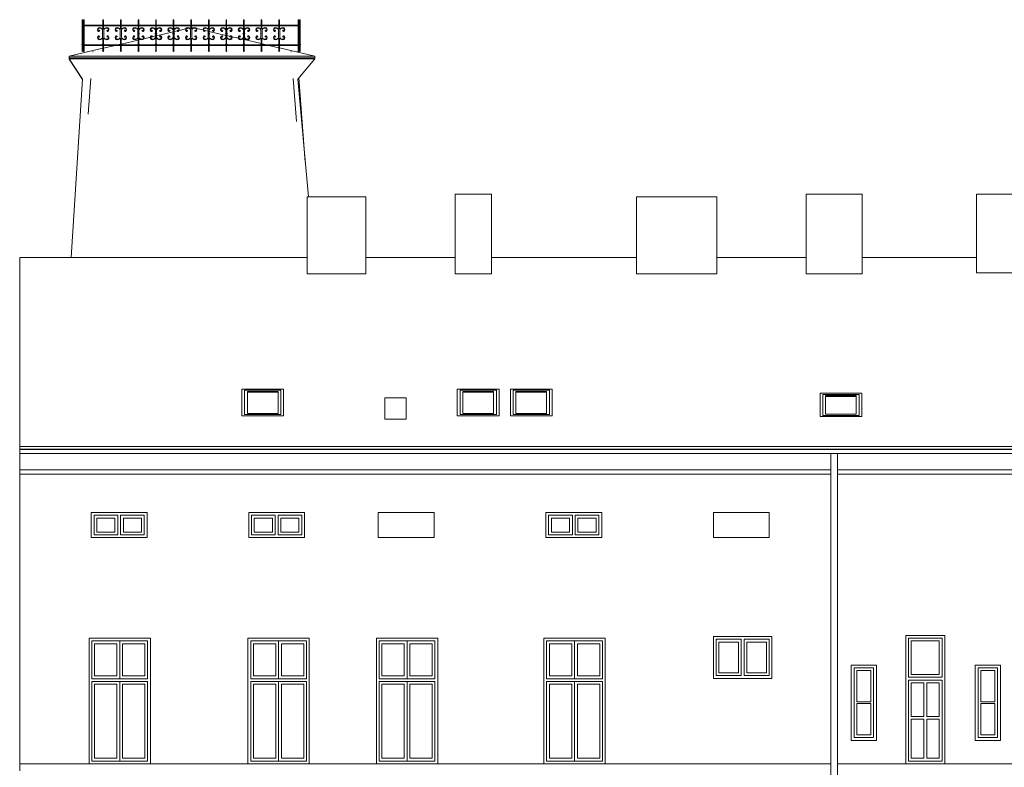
# Model space of a CAD drawing. Header units: metres. Extents: x -42 to 2, y -4.2 to 24.3.
# Tile 2 of 7: x -39.8 to -22.1, y 10.8 to 24.2. Entities that reach past the tile are written whole.
import ezdxf

# ---------------------------------------------------------------- set-up
doc = ezdxf.new("R2010")
doc.units = ezdxf.units.M
doc.layers.add('AV-STAVBA', color=7, linetype='Continuous', lineweight=18)

# ---------------------------------------------------------------- blocks, each defined once
blk = doc.blocks.new('WI_2-2_bez středního sloupku - 1100x2250-1235385-Pohled SZ')
at = {"layer": 'AV-STAVBA'}
for p, q in [((-38.475, 12.425), (-38.475, 13.1)), ((-38.475, 13.1), (-37.475, 13.1)), ((-37.975, 13.1), (-38.475, 13.1)), ((-38.475, 13.1), (-38.475, 12.425)), ((-38.425, 12.475), (-38.425, 13.05)), ((-38.425, 13.05), (-38.025, 13.05)), ((-38.025, 13.05), (-38.025, 12.475)), ((-37.975, 12.425), (-37.975, 13.1)), ((-37.475, 13.1), (-37.975, 13.1)), ((-37.975, 13.1), (-37.975, 12.425)), ((-37.925, 12.475), (-37.925, 13.05)), ((-37.925, 13.05), (-37.525, 13.05)), ((-37.525, 13.05), (-37.525, 12.475)), ((-37.475, 13.1), (-37.475, 12.425)), ((-37.475, 12.425), (-37.475, 13.1)), ((-37.475, 12.425), (-38.475, 12.425)), ((-38.475, 12.425), (-37.975, 12.425)), ((-38.475, 12.375), (-38.475, 10.95)), ((-38.475, 12.375), (-37.475, 12.375)), ((-37.975, 12.375), (-38.475, 12.375)), ((-38.475, 12.375), (-38.475, 10.95)), ((-38.025, 12.475), (-38.425, 12.475)), ((-37.975, 12.425), (-37.475, 12.425)), ((-37.975, 10.95), (-37.975, 12.375)), ((-37.475, 12.375), (-37.975, 12.375)), ((-37.975, 12.375), (-37.975, 10.95)), ((-37.525, 12.475), (-37.925, 12.475)), ((-37.475, 10.95), (-37.475, 12.375)), ((-37.475, 10.95), (-37.475, 12.375)), ((-38.425, 11), (-38.425, 12.325)), ((-38.425, 12.325), (-38.025, 12.325)), ((-38.025, 12.325), (-38.025, 11)), ((-37.925, 11), (-37.925, 12.325)), ((-37.925, 12.325), (-37.525, 12.325)), ((-37.525, 12.325), (-37.525, 11)), ((-38.475, 10.95), (-37.475, 10.95)), ((-38.475, 10.95), (-37.975, 10.95)), ((-38.025, 11), (-38.425, 11)), ((-37.975, 10.95), (-37.475, 10.95)), ((-37.525, 11), (-37.925, 11))]:
    blk.add_line(p, q, dxfattribs=at)
blk = doc.blocks.new('WI_2 - 1050x750-1238841-Pohled SZ')
at = {"layer": 'AV-STAVBA'}
for p, q in [((-27.295, 13.13), (-27.295, 12.48)), ((-27.295, 13.13), (-26.845, 13.13)), ((-26.845, 13.13), (-27.295, 13.13)), ((-27.295, 13.13), (-27.295, 12.48)), ((-27.245, 12.53), (-27.245, 13.08)), ((-27.245, 13.08), (-26.895, 13.08)), ((-26.895, 13.08), (-26.895, 12.53)), ((-26.845, 12.48), (-26.845, 13.13)), ((-26.845, 12.48), (-26.845, 13.13)), ((-26.795, 13.13), (-26.795, 12.48)), ((-26.795, 13.13), (-26.345, 13.13)), ((-26.345, 13.13), (-26.795, 13.13)), ((-26.795, 13.13), (-26.795, 12.48)), ((-26.745, 12.53), (-26.745, 13.08)), ((-26.745, 13.08), (-26.395, 13.08)), ((-26.395, 13.08), (-26.395, 12.53)), ((-26.345, 12.48), (-26.345, 13.13)), ((-26.345, 12.48), (-26.345, 13.13)), ((-26.895, 12.53), (-27.245, 12.53)), ((-26.395, 12.53), (-26.745, 12.53)), ((-27.295, 12.48), (-26.845, 12.48)), ((-27.295, 12.48), (-26.845, 12.48)), ((-26.795, 12.48), (-26.345, 12.48)), ((-26.795, 12.48), (-26.345, 12.48))]:
    blk.add_line(p, q, dxfattribs=at)
blk = doc.blocks.new('WI_1_s hor_ příčlí - 450-1239611-Pohled SZ')
at = {"layer": 'AV-STAVBA'}
for p, q in [((-24.825, 12.62), (-24.825, 11.37)), ((-24.825, 12.62), (-24.475, 12.62)), ((-24.475, 12.62), (-24.825, 12.62)), ((-24.825, 12.62), (-24.825, 11.37)), ((-24.775, 12.01), (-24.775, 12.57)), ((-24.775, 12.57), (-24.525, 12.57)), ((-24.525, 12.57), (-24.525, 12.01)), ((-24.475, 11.37), (-24.475, 12.62)), ((-24.475, 11.37), (-24.475, 12.62)), ((-24.525, 12.01), (-24.775, 12.01)), ((-24.775, 11.98), (-24.525, 11.98)), ((-24.775, 11.42), (-24.775, 11.98)), ((-24.525, 11.98), (-24.525, 11.42)), ((-24.825, 11.37), (-24.475, 11.37)), ((-24.825, 11.37), (-24.475, 11.37)), ((-24.525, 11.42), (-24.775, 11.42))]:
    blk.add_line(p, q, dxfattribs=at)
blk = doc.blocks.new('WI_1-1_s příčlemi - 700x2200-1241498-Pohled SZ')
at = {"layer": 'AV-STAVBA'}
for p, q in [((-23.85, 13.15), (-23.25, 13.15)), ((-23.85, 12.45), (-23.85, 13.15)), ((-23.85, 13.15), (-23.85, 12.45)), ((-23.25, 13.15), (-23.85, 13.15)), ((-23.8, 13.1), (-23.3, 13.1)), ((-23.8, 12.5), (-23.8, 13.1)), ((-23.3, 13.1), (-23.3, 12.5)), ((-23.25, 13.15), (-23.25, 12.45)), ((-23.25, 12.45), (-23.25, 13.15)), ((-23.25, 12.45), (-23.85, 12.45)), ((-23.85, 12.45), (-23.25, 12.45)), ((-23.85, 12.4), (-23.85, 10.95)), ((-23.85, 12.4), (-23.25, 12.4)), ((-23.85, 12.4), (-23.85, 10.95)), ((-23.25, 12.4), (-23.85, 12.4)), ((-23.3, 12.5), (-23.8, 12.5)), ((-23.8, 11.75), (-23.8, 12.35)), ((-23.8, 12.35), (-23.575, 12.35)), ((-23.575, 12.35), (-23.575, 11.75)), ((-23.525, 12.35), (-23.3, 12.35)), ((-23.525, 11.75), (-23.525, 12.35)), ((-23.3, 12.35), (-23.3, 11.75)), ((-23.25, 10.95), (-23.25, 12.4)), ((-23.25, 10.95), (-23.25, 12.4)), ((-23.575, 11.75), (-23.8, 11.75)), ((-23.8, 11), (-23.8, 11.7)), ((-23.8, 11.7), (-23.575, 11.7)), ((-23.575, 11.7), (-23.575, 11)), ((-23.3, 11.75), (-23.525, 11.75)), ((-23.525, 11), (-23.525, 11.7)), ((-23.525, 11.7), (-23.3, 11.7)), ((-23.3, 11.7), (-23.3, 11)), ((-23.85, 10.95), (-23.25, 10.95)), ((-23.85, 10.95), (-23.25, 10.95)), ((-23.575, 11), (-23.8, 11)), ((-23.3, 11), (-23.525, 11))]:
    blk.add_line(p, q, dxfattribs=at)
blk = doc.blocks.new('WI_2 - 1000x450-1316571-Pohled SZ')
at = {"layer": 'AV-STAVBA'}
for p, q in [((-38.435, 15.35), (-38.435, 15)), ((-38.435, 15.35), (-38.01, 15.35)), ((-38.01, 15.35), (-38.435, 15.35)), ((-38.435, 15.35), (-38.435, 15)), ((-38.01, 15), (-38.01, 15.35)), ((-38.01, 15), (-38.01, 15.35)), ((-37.96, 15.35), (-37.96, 15)), ((-37.96, 15.35), (-37.535, 15.35)), ((-37.535, 15.35), (-37.96, 15.35)), ((-37.96, 15.35), (-37.96, 15)), ((-37.535, 15), (-37.535, 15.35)), ((-37.535, 15), (-37.535, 15.35)), ((-38.385, 15.05), (-38.385, 15.3)), ((-38.385, 15.3), (-38.06, 15.3)), ((-38.06, 15.3), (-38.06, 15.05)), ((-37.91, 15.05), (-37.91, 15.3)), ((-37.91, 15.3), (-37.585, 15.3)), ((-37.585, 15.3), (-37.585, 15.05)), ((-38.435, 15), (-38.01, 15)), ((-38.435, 15), (-38.01, 15)), ((-38.06, 15.05), (-38.385, 15.05)), ((-37.96, 15), (-37.535, 15)), ((-37.96, 15), (-37.535, 15)), ((-37.585, 15.05), (-37.91, 15.05))]:
    blk.add_line(p, q, dxfattribs=at)
blk = doc.blocks.new('WI_1_střešní - 750x1000-1468822-Pohled SZ')
at = {"layer": 'AV-STAVBA'}
for p, q in [((-18.53, 17.533), (-19.28, 17.533)), ((-19.28, 17.533), (-19.28, 17.117)), ((-19.23, 17.137), (-19.23, 17.512)), ((-19.23, 17.512), (-18.58, 17.512)), ((-18.58, 17.512), (-19.23, 17.512)), ((-19.23, 17.512), (-19.23, 17.137)), ((-19.18, 17.158), (-19.18, 17.491)), ((-19.18, 17.491), (-18.63, 17.491)), ((-18.63, 17.478), (-19.18, 17.478)), ((-18.63, 17.491), (-18.63, 17.158)), ((-18.58, 17.512), (-18.58, 17.137)), ((-18.58, 17.137), (-18.58, 17.512)), ((-18.53, 17.117), (-18.53, 17.533)), ((-19.28, 17.117), (-18.53, 17.117)), ((-18.58, 17.137), (-19.23, 17.137)), ((-19.23, 17.137), (-18.58, 17.137)), ((-18.63, 17.158), (-19.18, 17.158))]:
    blk.add_line(p, q, dxfattribs=at)
blk = doc.blocks.new('WI_1_střešní - 750x1150-1468877-Pohled SZ')
at = {"layer": 'AV-STAVBA'}
for p, q in [((-8.385, 17.627), (-9.135, 17.627)), ((-9.135, 17.627), (-9.135, 17.148)), ((-9.085, 17.169), (-9.085, 17.606)), ((-9.085, 17.606), (-8.435, 17.606)), ((-8.435, 17.606), (-9.085, 17.606)), ((-9.085, 17.606), (-9.085, 17.169)), ((-9.035, 17.189), (-9.035, 17.585)), ((-9.035, 17.585), (-8.485, 17.585)), ((-8.485, 17.571), (-9.035, 17.571)), ((-8.485, 17.585), (-8.485, 17.189)), ((-8.435, 17.606), (-8.435, 17.169)), ((-8.435, 17.169), (-8.435, 17.606)), ((-8.385, 17.148), (-8.385, 17.627)), ((-9.135, 17.148), (-8.385, 17.148)), ((-8.435, 17.169), (-9.085, 17.169)), ((-9.085, 17.169), (-8.435, 17.169)), ((-8.485, 17.189), (-9.035, 17.189))]:
    blk.add_line(p, q, dxfattribs=at)
blk = doc.blocks.new('GM_Dešťový svod_03 - GM_Dešťový svod_03-1503405-Pohled SZ')
at = {"layer": 'AV-STAVBA'}
for p, q in [((-25.244, 16.453), (-25.244, 16.232)), ((-25.124, 16.232), (-25.124, 16.453)), ((-25.244, 16.139), (-25.244, 16.063)), ((-25.124, 16.063), (-25.124, 16.139)), ((-25.244, 15.969), (-25.244, -0.86)), ((-25.124, -0.86), (-25.124, 15.969)), ((-25.244, -0.86), (-25.184, -0.86)), ((-25.184, -0.86), (-25.126, -0.86)), ((-25.126, -0.86), (-25.124, -0.86))]:
    blk.add_line(p, q, dxfattribs=at)
at = {"layer": 'AV-STAVBA', "flags": 128}
for points in [[(-25.244, 16.232), (-25.244, 16.228), (-25.244, 16.224), (-25.244, 16.221), (-25.244, 16.217), (-25.244, 16.213), (-25.244, 16.209), (-25.244, 16.205), (-25.244, 16.201), (-25.244, 16.197), (-25.244, 16.194), (-25.244, 16.19), (-25.244, 16.186), (-25.244, 16.183), (-25.244, 16.179), (-25.244, 16.176), (-25.244, 16.173), (-25.244, 16.17), (-25.244, 16.167), (-25.244, 16.164), (-25.244, 16.161), (-25.244, 16.158), (-25.244, 16.155), (-25.244, 16.153), (-25.244, 16.151), (-25.244, 16.148), (-25.244, 16.146), (-25.244, 16.144), (-25.244, 16.142), (-25.244, 16.141), (-25.244, 16.139), (-25.244, 16.139)], [(-25.124, 16.139), (-25.124, 16.14), (-25.124, 16.142), (-25.124, 16.143), (-25.124, 16.145), (-25.124, 16.147), (-25.124, 16.149), (-25.124, 16.152), (-25.124, 16.154), (-25.124, 16.157), (-25.124, 16.159), (-25.124, 16.162), (-25.124, 16.165), (-25.124, 16.168), (-25.124, 16.171), (-25.124, 16.174), (-25.124, 16.178), (-25.124, 16.181), (-25.124, 16.184), (-25.124, 16.188), (-25.124, 16.192), (-25.124, 16.195), (-25.124, 16.199), (-25.124, 16.203), (-25.124, 16.207), (-25.124, 16.21), (-25.124, 16.214), (-25.124, 16.218), (-25.124, 16.222), (-25.124, 16.226), (-25.124, 16.23), (-25.124, 16.232)], [(-25.244, 15.969), (-25.244, 15.973), (-25.244, 15.977), (-25.244, 15.981), (-25.244, 15.985), (-25.244, 15.989), (-25.244, 15.992), (-25.244, 15.996), (-25.244, 16), (-25.244, 16.004), (-25.244, 16.008), (-25.244, 16.011), (-25.244, 16.015), (-25.244, 16.018), (-25.244, 16.022), (-25.244, 16.025), (-25.244, 16.028), (-25.244, 16.032), (-25.244, 16.035), (-25.244, 16.038), (-25.244, 16.04), (-25.244, 16.043), (-25.244, 16.046), (-25.244, 16.048), (-25.244, 16.051), (-25.244, 16.053), (-25.244, 16.055), (-25.244, 16.057), (-25.244, 16.059), (-25.244, 16.06), (-25.244, 16.062), (-25.244, 16.063)], [(-25.124, 16.063), (-25.124, 16.061), (-25.124, 16.06), (-25.124, 16.058), (-25.124, 16.056), (-25.124, 16.054), (-25.124, 16.052), (-25.124, 16.05), (-25.124, 16.047), (-25.124, 16.045), (-25.124, 16.042), (-25.124, 16.039), (-25.124, 16.036), (-25.124, 16.033), (-25.124, 16.03), (-25.124, 16.027), (-25.124, 16.024), (-25.124, 16.02), (-25.124, 16.017), (-25.124, 16.013), (-25.124, 16.01), (-25.124, 16.006), (-25.124, 16.002), (-25.124, 15.998), (-25.124, 15.995), (-25.124, 15.991), (-25.124, 15.987), (-25.124, 15.983), (-25.124, 15.979), (-25.124, 15.975), (-25.124, 15.971), (-25.124, 15.969)]]:
    blk.add_lwpolyline(points, dxfattribs=at)
blk = doc.blocks.new('GM_Detový svod_04 - GM_Detový svod_04-1507001-Pohled SZ')
at = {"layer": 'AV-STAVBA'}
for p, q in [((-39.767, 17.224), (-39.767, 17.174)), ((-39.765, 17.224), (-39.767, 17.224)), ((-39.767, 17.101), (-39.767, 16.55))]:
    blk.add_line(p, q, dxfattribs=at)
at = {"layer": 'AV-STAVBA', "flags": 128}
for points in [[(-39.767, 17.101), (-39.767, 17.103), (-39.767, 17.105), (-39.767, 17.107), (-39.767, 17.109), (-39.767, 17.111), (-39.767, 17.114), (-39.767, 17.116), (-39.767, 17.119), (-39.767, 17.121), (-39.767, 17.124), (-39.767, 17.127), (-39.767, 17.13), (-39.767, 17.132), (-39.767, 17.135), (-39.767, 17.138), (-39.767, 17.142), (-39.767, 17.145), (-39.767, 17.148), (-39.767, 17.151), (-39.767, 17.154), (-39.767, 17.158), (-39.767, 17.161), (-39.767, 17.165), (-39.767, 17.168), (-39.767, 17.171), (-39.767, 17.174)], [(-39.767, 16.55), (-39.767, 16.548), (-39.767, 16.547), (-39.767, 16.545), (-39.767, 16.542), (-39.767, 16.54), (-39.767, 16.538), (-39.767, 16.535), (-39.767, 16.533), (-39.767, 16.53), (-39.767, 16.528), (-39.767, 16.525), (-39.767, 16.522), (-39.767, 16.519), (-39.767, 16.516), (-39.767, 16.513), (-39.767, 16.51), (-39.767, 16.507), (-39.767, 16.504), (-39.767, 16.5), (-39.767, 16.497), (-39.767, 16.494), (-39.767, 16.49), (-39.767, 16.487), (-39.767, 16.484), (-39.767, 16.48), (-39.767, 16.477)], [(-39.767, 16.477), (-39.767, 16.471), (-39.766, 16.465), (-39.766, 16.46), (-39.765, 16.454)]]:
    blk.add_lwpolyline(points, dxfattribs=at)
blk = doc.blocks.new('Railing - BA_Kovaný sloupek_střecha-1527300-Pohled SZ')
at = {"layer": 'AV-STAVBA'}
for p, q in [((-0.992, 24.2), (-0.992, 24.3)), ((-0.982, 24.3), (-0.992, 24.3)), ((-0.992, 24.16), (-0.992, 24.19)), ((-0.982, 24.16), (-0.992, 24.16)), ((-0.992, 24.16), (-0.992, 24.098)), ((-0.982, 24.3), (-0.982, 24.2)), ((-0.982, 24.19), (-0.982, 24.16)), ((-0.982, 24.098), (-0.982, 24.16)), ((-0.992, 24.098), (-0.992, 24.09)), ((-0.992, 24.055), (-0.992, 24.091)), ((-0.992, 24.09), (-0.982, 24.09)), ((-0.992, 24.05), (-0.992, 24.055)), ((-0.982, 24.055), (-0.992, 24.055)), ((-0.992, 24.045), (-0.992, 24.05)), ((-0.982, 24.05), (-0.992, 24.05)), ((-0.992, 24.009), (-0.992, 24.045)), ((-0.982, 24.045), (-0.992, 24.045)), ((-0.982, 24.01), (-0.992, 24.01)), ((-0.992, 24.01), (-0.992, 24.002)), ((-0.992, 24.002), (-0.992, 23.94)), ((-0.982, 24.09), (-0.982, 24.098)), ((-0.982, 24.091), (-0.982, 24.055)), ((-0.982, 24.055), (-0.982, 24.05)), ((-0.982, 24.05), (-0.982, 24.045)), ((-0.982, 24.045), (-0.982, 24.009)), ((-0.982, 24.002), (-0.982, 24.01)), ((-0.982, 23.94), (-0.982, 24.002)), ((-0.992, 23.94), (-0.982, 23.94)), ((-0.992, 23.86), (-0.992, 23.94)), ((-0.992, 23.855), (-0.992, 23.86)), ((-0.982, 23.86), (-0.992, 23.86)), ((-0.992, 23.85), (-0.992, 23.855)), ((-0.982, 23.855), (-0.992, 23.855)), ((-0.992, 23.75), (-0.992, 23.84)), ((-0.982, 23.94), (-0.982, 23.86)), ((-0.982, 23.86), (-0.982, 23.855)), ((-0.982, 23.855), (-0.982, 23.85)), ((-0.982, 23.84), (-0.982, 23.75)), ((-0.992, 23.747), (-0.992, 23.75)), ((-0.982, 23.75), (-0.992, 23.75)), ((-0.992, 23.741), (-0.992, 23.747)), ((-0.982, 23.747), (-0.992, 23.747)), ((-0.992, 23.739), (-0.992, 23.741)), ((-0.982, 23.741), (-0.992, 23.741)), ((-0.992, 23.729), (-0.992, 23.739)), ((-0.982, 23.739), (-0.992, 23.739)), ((-0.982, 23.729), (-0.992, 23.729)), ((-0.982, 23.75), (-0.982, 23.747)), ((-0.982, 23.747), (-0.982, 23.741)), ((-0.982, 23.741), (-0.982, 23.739)), ((-0.982, 23.739), (-0.982, 23.729))]:
    blk.add_line(p, q, dxfattribs=at)
blk = doc.blocks.new('Railing - BA_Kovaný sloupek_střecha-V4-Pohled SZ')
at = {"layer": 'AV-STAVBA'}
for p, q in [((-1.328, 24.3), (-1.338, 24.3)), ((-1.338, 24.3), (-1.338, 24.2)), ((-1.338, 24.19), (-1.338, 24.128)), ((-1.328, 24.2), (-1.328, 24.3)), ((-1.328, 24.128), (-1.328, 24.19)), ((-1.396, 24.108), (-1.408, 24.112)), ((-1.408, 23.988), (-1.396, 23.992)), ((-1.346, 24.055), (-1.351, 24.05)), ((-1.351, 24.05), (-1.346, 24.045)), ((-1.343, 24.055), (-1.346, 24.055)), ((-1.346, 24.045), (-1.343, 24.045)), ((-1.343, 24.117), (-1.343, 24.055)), ((-1.343, 24.045), (-1.343, 23.983)), ((-1.323, 24.055), (-1.323, 24.117)), ((-1.319, 24.055), (-1.323, 24.055)), ((-1.323, 23.983), (-1.323, 24.045)), ((-1.323, 24.045), (-1.319, 24.045)), ((-1.315, 24.05), (-1.319, 24.055)), ((-1.319, 24.045), (-1.315, 24.05)), ((-1.258, 24.112), (-1.269, 24.108)), ((-1.269, 23.992), (-1.258, 23.988)), ((-1.341, 23.86), (-1.346, 23.855)), ((-1.346, 23.855), (-1.341, 23.85)), ((-1.338, 23.86), (-1.341, 23.86)), ((-1.338, 23.972), (-1.338, 23.86)), ((-1.338, 23.84), (-1.338, 23.75)), ((-1.328, 23.86), (-1.328, 23.972)), ((-1.324, 23.86), (-1.328, 23.86)), ((-1.328, 23.75), (-1.328, 23.84)), ((-1.32, 23.855), (-1.324, 23.86)), ((-1.324, 23.85), (-1.32, 23.855)), ((-1.338, 23.75), (-1.343, 23.747)), ((-1.343, 23.747), (-1.338, 23.741)), ((-1.338, 23.741), (-1.342, 23.739)), ((-1.342, 23.739), (-1.333, 23.729)), ((-1.333, 23.729), (-1.323, 23.739)), ((-1.322, 23.747), (-1.328, 23.75)), ((-1.328, 23.741), (-1.322, 23.747)), ((-1.323, 23.739), (-1.328, 23.741))]:
    blk.add_line(p, q, dxfattribs=at)
for centre, radius, start, end in [((-1.395, 24.12), 0.0401, 86.5286, 213.3212), ((-1.397, 24.089), 0.071, 33.3985, 86.5286), ((-1.268, 24.089), 0.071, 93.4714, 146.6015), ((-1.27, 24.12), 0.0401, 326.6788, 93.4714), ((-1.395, 23.98), 0.0401, 146.6788, 273.4714), ((-1.414, 24.108), 0.0175, 213.3212, 0), ((-1.414, 23.992), 0.0175, 0, 146.6788), ((-1.395, 24.12), 0.0301, 86.5286, 213.3212), ((-1.395, 23.98), 0.0301, 146.6788, 273.4714), ((-1.414, 24.108), 0.0075, 213.3212, 31.6188), ((-1.414, 23.992), 0.0075, 328.3812, 146.6788), ((-1.397, 24.089), 0.061, 27.1606, 86.5286), ((-1.397, 24.011), 0.061, 273.4714, 332.8394), ((-1.268, 24.089), 0.061, 93.4714, 152.8394), ((-1.268, 24.011), 0.061, 207.1606, 266.5286), ((-1.27, 23.98), 0.0401, 266.5286, 33.3212), ((-1.27, 24.12), 0.0301, 326.6788, 93.4714), ((-1.27, 23.98), 0.0301, 266.5286, 33.3212), ((-1.251, 24.108), 0.0175, 180, 326.6788), ((-1.251, 23.992), 0.0175, 33.3212, 180), ((-1.251, 24.108), 0.0075, 148.3812, 326.6788), ((-1.251, 23.992), 0.0075, 33.3212, 211.6188), ((-1.397, 24.011), 0.071, 273.4714, 326.6015), ((-1.268, 24.011), 0.071, 213.3985, 266.5286)]:
    blk.add_arc(centre, radius, start, end, dxfattribs=at)
blk = doc.blocks.new('Railing - BA_Kovaný sloupek_střecha_roh-1531454-Pohled SZ')
at = {"layer": 'AV-STAVBA'}
for p, q in [((-4.849, 24.3), (-4.859, 24.3)), ((-4.859, 24.3), (-4.859, 24.081)), ((-4.849, 24.081), (-4.849, 24.3)), ((-4.859, 24.081), (-4.859, 23.86)), ((-4.849, 23.86), (-4.849, 24.081)), ((-4.862, 23.86), (-4.867, 23.855)), ((-4.867, 23.855), (-4.862, 23.85)), ((-4.859, 23.86), (-4.862, 23.86)), ((-4.862, 23.85), (-4.859, 23.85)), ((-4.859, 23.85), (-4.859, 23.75)), ((-4.845, 23.86), (-4.849, 23.86)), ((-4.849, 23.85), (-4.845, 23.85)), ((-4.849, 23.75), (-4.849, 23.85)), ((-4.841, 23.855), (-4.845, 23.86)), ((-4.845, 23.85), (-4.841, 23.855)), ((-4.859, 23.75), (-4.864, 23.747)), ((-4.864, 23.747), (-4.859, 23.741)), ((-4.859, 23.741), (-4.863, 23.739)), ((-4.863, 23.739), (-4.854, 23.729)), ((-4.854, 23.729), (-4.844, 23.739)), ((-4.843, 23.747), (-4.849, 23.75)), ((-4.849, 23.741), (-4.843, 23.747)), ((-4.844, 23.739), (-4.849, 23.741))]:
    blk.add_line(p, q, dxfattribs=at)
blk = doc.blocks.new('Railing - BA_Kovaný sloupek_střecha_roh-V5-Pohled SZ')
at = {"layer": 'AV-STAVBA'}
for p, q in [((-0.957, 24.3), (-0.967, 24.3)), ((-0.967, 24.3), (-0.967, 24.081)), ((-0.957, 24.081), (-0.957, 24.3)), ((-0.967, 24.081), (-0.967, 23.86)), ((-0.957, 23.86), (-0.957, 24.081)), ((-0.97, 23.86), (-0.975, 23.855)), ((-0.975, 23.855), (-0.97, 23.85)), ((-0.967, 23.86), (-0.97, 23.86)), ((-0.97, 23.85), (-0.967, 23.85)), ((-0.967, 23.85), (-0.967, 23.75)), ((-0.953, 23.86), (-0.957, 23.86)), ((-0.957, 23.75), (-0.957, 23.85)), ((-0.957, 23.85), (-0.953, 23.85)), ((-0.949, 23.855), (-0.953, 23.86)), ((-0.953, 23.85), (-0.949, 23.855)), ((-0.967, 23.75), (-0.972, 23.747)), ((-0.972, 23.747), (-0.967, 23.741)), ((-0.967, 23.741), (-0.971, 23.739)), ((-0.971, 23.739), (-0.962, 23.729)), ((-0.962, 23.729), (-0.952, 23.739)), ((-0.951, 23.747), (-0.957, 23.75)), ((-0.957, 23.741), (-0.951, 23.747)), ((-0.952, 23.739), (-0.957, 23.741))]:
    blk.add_line(p, q, dxfattribs=at)
blk = doc.blocks.new('Railing - BA_Kovaný sloupek_střecha_roh-V6-Pohled SZ')
at = {"layer": 'AV-STAVBA'}
for p, q in [((-4.834, 24.081), (-4.834, 24.3)), ((-4.824, 24.3), (-4.834, 24.3)), ((-4.824, 24.3), (-4.824, 24.081)), ((-4.834, 23.86), (-4.834, 24.081)), ((-4.824, 24.081), (-4.824, 23.86)), ((-4.834, 23.855), (-4.834, 23.86)), ((-4.834, 23.86), (-4.824, 23.86)), ((-4.834, 23.85), (-4.834, 23.855)), ((-4.834, 23.855), (-4.824, 23.855)), ((-4.834, 23.75), (-4.834, 23.85)), ((-4.834, 23.85), (-4.824, 23.85)), ((-4.824, 23.86), (-4.824, 23.855)), ((-4.824, 23.855), (-4.824, 23.85)), ((-4.824, 23.85), (-4.824, 23.75)), ((-4.834, 23.747), (-4.834, 23.75)), ((-4.834, 23.75), (-4.824, 23.75)), ((-4.834, 23.741), (-4.834, 23.747)), ((-4.834, 23.747), (-4.824, 23.747)), ((-4.834, 23.739), (-4.834, 23.741)), ((-4.834, 23.741), (-4.824, 23.741)), ((-4.834, 23.729), (-4.834, 23.739)), ((-4.834, 23.739), (-4.824, 23.739)), ((-4.834, 23.729), (-4.824, 23.729)), ((-4.824, 23.75), (-4.824, 23.747)), ((-4.824, 23.747), (-4.824, 23.741)), ((-4.824, 23.741), (-4.824, 23.739)), ((-4.824, 23.739), (-4.824, 23.729))]:
    blk.add_line(p, q, dxfattribs=at)
blk = doc.blocks.new('Railing - Railing-1527304-Pohled SZ')
at = {"layer": 'AV-STAVBA'}
for p, q in [((-38.632, 24.11), (-38.632, 24.12)), ((-38.632, 24.12), (-38.622, 24.12)), ((-38.622, 24.11), (-38.632, 24.11)), ((-38.612, 24.12), (-34.76, 24.12)), ((-34.76, 24.11), (-38.612, 24.11)), ((-34.76, 24.11), (-34.76, 24.12)), ((-38.632, 23.76), (-38.632, 23.77)), ((-38.632, 23.77), (-38.622, 23.77)), ((-38.622, 23.76), (-38.632, 23.76)), ((-38.612, 23.77), (-34.76, 23.77)), ((-34.76, 23.76), (-38.612, 23.76)), ((-34.76, 23.76), (-34.76, 23.77))]:
    blk.add_line(p, q, dxfattribs=at)
for name, p in [('Railing - BA_Kovaný sloupek_střecha_roh-1531454-Pohled SZ', (-33.788, -0.08)), ('Railing - BA_Kovaný sloupek_střecha_roh-V6-Pohled SZ', (-33.788, -0.08)), ('Railing - BA_Kovaný sloupek_střecha-V4-Pohled SZ', (-36.938, -0.08)), ('Railing - BA_Kovaný sloupek_střecha-V4-Pohled SZ', (-36.623, -0.08)), ('Railing - BA_Kovaný sloupek_střecha-V4-Pohled SZ', (-36.308, -0.08)), ('Railing - BA_Kovaný sloupek_střecha-V4-Pohled SZ', (-35.993, -0.08)), ('Railing - BA_Kovaný sloupek_střecha-V4-Pohled SZ', (-35.678, -0.08)), ('Railing - BA_Kovaný sloupek_střecha-V4-Pohled SZ', (-35.363, -0.08)), ('Railing - BA_Kovaný sloupek_střecha-V4-Pohled SZ', (-35.048, -0.08)), ('Railing - BA_Kovaný sloupek_střecha-V4-Pohled SZ', (-34.733, -0.08)), ('Railing - BA_Kovaný sloupek_střecha-V4-Pohled SZ', (-34.418, -0.08)), ('Railing - BA_Kovaný sloupek_střecha-V4-Pohled SZ', (-34.103, -0.08)), ('Railing - BA_Kovaný sloupek_střecha-V4-Pohled SZ', (-33.788, -0.08)), ('Railing - BA_Kovaný sloupek_střecha-1527300-Pohled SZ', (-33.788, -0.08)), ('Railing - BA_Kovaný sloupek_střecha_roh-V5-Pohled SZ', (-33.788, -0.08))]:
    blk.add_blockref(name, p)
blk = doc.blocks.new('Řísma 2NP_ vnitroblok - Řísma 2NP_ vnitroblok-1646675-Pohled SZ')
at = {"layer": 'AV-STAVBA'}
for p, q in [((-39.765, 16.161), (-39.765, 16.453)), ((-39.765, 16.087), (-39.765, 16.161)), ((-25.243, 16.161), (-39.765, 16.161)), ((-25.244, 16.087), (-39.765, 16.087)), ((-8.774, 16.161), (-25.124, 16.161)), ((-8.739, 16.087), (-25.124, 16.087)), ((-39.765, 10.774), (-39.765, 10.904)), ((-25.244, 10.904), (-39.765, 10.904)), ((-8.706, 10.904), (-25.124, 10.904))]:
    blk.add_line(p, q, dxfattribs=at)

msp = doc.modelspace()

# ---------------------------------------------------------------- linework, layer by layer
at = {"layer": 'AV-STAVBA'}
for p, q in [((-37.316, 23.934), (-37.021, 24.003)), ((-37.001, 24.007), (-36.945, 24.02)), ((-36.935, 24.023), (-36.922, 24.026)), ((-36.91, 24.029), (-36.795, 24.055)), ((-36.781, 24.059), (-36.743, 24.068)), ((-36.726, 24.072), (-36.701, 24.078)), ((-36.691, 24.08), (-36.684, 24.081)), ((-36.677, 24.081), (-36.684, 24.081)), ((-36.677, 24.081), (-36.654, 24.076)), ((-36.601, 24.064), (-36.483, 24.036)), ((-36.472, 24.033), (-36.455, 24.029)), ((-36.444, 24.027), (-36.391, 24.014)), ((-36.371, 24.01), (-36.076, 23.94)), ((-37.951, 23.785), (-37.646, 23.856)), ((-37.636, 23.859), (-37.604, 23.866)), ((-37.584, 23.871), (-37.56, 23.876)), ((-37.544, 23.88), (-37.427, 23.907)), ((-37.416, 23.91), (-37.399, 23.914)), ((-37.39, 23.916), (-37.336, 23.929)), ((-36.056, 23.936), (-35.998, 23.922)), ((-35.987, 23.92), (-35.979, 23.918)), ((-35.966, 23.915), (-35.851, 23.888)), ((-35.839, 23.885), (-35.793, 23.874)), ((-35.778, 23.871), (-35.756, 23.866)), ((-35.746, 23.863), (-35.441, 23.792)), ((-38.881, 23.567), (-38.276, 23.709)), ((-38.564, 23.644), (-38.564, 23.641)), ((-38.563, 23.644), (-38.553, 23.644)), ((-38.563, 23.644), (-38.563, 23.641)), ((-38.463, 23.644), (-38.457, 23.644)), ((-38.457, 23.644), (-38.453, 23.643)), ((-38.457, 23.644), (-38.457, 23.642)), ((-38.266, 23.711), (-38.056, 23.76)), ((-38.014, 23.77), (-37.96, 23.782)), ((-35.431, 23.789), (-35.348, 23.77)), ((-35.305, 23.76), (-35.126, 23.718)), ((-35.116, 23.716), (-34.481, 23.567)), ((-34.911, 23.643), (-34.906, 23.644)), ((-34.906, 23.644), (-34.898, 23.644)), ((-34.906, 23.642), (-34.906, 23.644)), ((-34.808, 23.644), (-34.8, 23.644)), ((-34.8, 23.642), (-34.8, 23.644)), ((-38.881, 23.567), (-34.481, 23.567)), ((-38.881, 23.567), (-38.881, 23.513)), ((-34.481, 23.536), (-38.881, 23.536)), ((-34.481, 23.519), (-38.881, 23.519)), ((-38.881, 23.519), (-38.64, 23.156)), ((-38.64, 23.15), (-38.881, 23.513)), ((-34.783, 23.156), (-34.481, 23.519)), ((-34.481, 23.567), (-34.481, 23.519)), ((-38.845, 19.966), (-38.64, 23.156)), ((-38.493, 23.166), (-38.541, 22.53)), ((-34.812, 22.395), (-34.87, 23.168)), ((-34.597, 21.05), (-34.783, 23.156)), ((-34.652, 21.671), (-34.765, 23.177)), ((-33.57, 21.05), (-34.62, 21.05)), ((-34.62, 21.05), (-34.62, 19.673)), ((-33.57, 21.05), (-33.57, 19.673)), ((-31.32, 21.1), (-31.97, 21.1)), ((-31.97, 21.1), (-31.97, 19.673)), ((-31.32, 21.1), (-31.32, 19.673)), ((-27.28, 21.05), (-28.72, 21.05)), ((-28.72, 21.05), (-28.72, 19.673)), ((-27.28, 21.05), (-27.28, 19.673)), ((-24.68, 21.1), (-25.68, 21.1)), ((-25.68, 21.1), (-25.68, 19.673)), ((-24.68, 21.1), (-24.68, 19.673)), ((-21.63, 21.1), (-22.63, 21.1)), ((-22.63, 21.1), (-22.63, 19.692)), ((-39.765, 19.966), (-34.62, 19.966)), ((-39.765, 19.966), (-39.765, 16.453)), ((-33.57, 19.966), (-31.97, 19.966)), ((-31.32, 19.966), (-28.72, 19.966)), ((-27.28, 19.966), (-25.68, 19.966)), ((-24.68, 19.966), (-22.63, 19.966)), ((-33.57, 19.673), (-34.62, 19.673)), ((-31.32, 19.673), (-31.97, 19.673)), ((-27.28, 19.673), (-28.72, 19.673)), ((-24.68, 19.673), (-25.68, 19.673)), ((-21.63, 19.692), (-22.63, 19.692)), ((-35.79, 17.131), (-35.79, 17.61)), ((-35.79, 17.61), (-35.04, 17.61)), ((-35.04, 17.61), (-35.04, 17.131)), ((-31.93, 17.131), (-31.93, 17.61)), ((-31.93, 17.61), (-31.18, 17.61)), ((-31.18, 17.61), (-31.18, 17.131)), ((-30.98, 17.131), (-30.98, 17.61)), ((-30.98, 17.61), (-30.23, 17.61)), ((-30.23, 17.61), (-30.23, 17.131)), ((-25.435, 17.117), (-25.435, 17.533)), ((-25.435, 17.533), (-24.685, 17.533)), ((-24.685, 17.533), (-24.685, 17.117)), ((-33.225, 17.07), (-33.225, 17.45)), ((-33.225, 17.45), (-32.845, 17.45)), ((-32.845, 17.45), (-32.845, 17.07)), ((-35.04, 17.131), (-35.79, 17.131)), ((-31.18, 17.131), (-31.93, 17.131)), ((-30.23, 17.131), (-30.98, 17.131)), ((-24.685, 17.117), (-25.435, 17.117)), ((-32.845, 17.072), (-33.225, 17.072)), ((-39.765, 16.58), (0.235, 16.58)), ((0.235, 16.533), (-39.765, 16.533)), ((-39.765, 16.53), (0.235, 16.53)), ((-39.765, 16.453), (0.235, 16.453)), ((-39.765, 10.904), (-39.765, 16.087)), ((-38.485, 14.95), (-38.485, 15.4)), ((-38.485, 15.4), (-37.485, 15.4)), ((-37.485, 15.4), (-37.485, 14.95)), ((-35.665, 14.95), (-35.665, 15.4)), ((-35.665, 15.4), (-34.665, 15.4)), ((-34.665, 15.4), (-34.665, 14.95)), ((-33.345, 14.95), (-33.345, 15.4)), ((-33.345, 15.4), (-32.345, 15.4)), ((-32.345, 15.4), (-32.345, 14.95)), ((-30.345, 14.95), (-30.345, 15.4)), ((-30.345, 15.4), (-29.345, 15.4)), ((-29.345, 15.4), (-29.345, 14.95)), ((-27.345, 14.95), (-27.345, 15.4)), ((-27.345, 15.4), (-26.345, 15.4)), ((-26.345, 15.4), (-26.345, 14.95)), ((-37.485, 14.95), (-38.485, 14.95)), ((-34.665, 14.95), (-35.665, 14.95)), ((-32.345, 14.95), (-33.345, 14.95)), ((-29.345, 14.95), (-30.345, 14.95)), ((-26.345, 14.95), (-27.345, 14.95)), ((-38.525, 10.904), (-38.525, 13.15)), ((-38.525, 13.15), (-37.425, 13.15)), ((-37.425, 13.15), (-37.425, 10.904)), ((-35.68, 10.904), (-35.68, 13.15)), ((-35.68, 13.15), (-34.58, 13.15)), ((-34.58, 13.15), (-34.58, 10.904)), ((-33.38, 10.904), (-33.38, 13.15)), ((-33.38, 13.15), (-32.28, 13.15)), ((-32.28, 13.15), (-32.28, 10.904)), ((-30.38, 10.904), (-30.38, 13.15)), ((-30.38, 13.15), (-29.28, 13.15)), ((-29.28, 13.15), (-29.28, 10.904)), ((-27.345, 12.43), (-27.345, 13.18)), ((-27.345, 13.18), (-26.295, 13.18)), ((-26.295, 13.18), (-26.295, 12.43)), ((-23.9, 10.904), (-23.9, 13.2)), ((-23.9, 13.2), (-23.2, 13.2)), ((-23.2, 13.2), (-23.2, 10.904)), ((-24.875, 11.32), (-24.875, 12.67)), ((-24.875, 12.67), (-24.425, 12.67)), ((-24.425, 12.67), (-24.425, 11.32)), ((-22.655, 11.32), (-22.655, 12.67)), ((-22.655, 12.67), (-22.205, 12.67)), ((-22.205, 12.67), (-22.205, 11.32)), ((-26.295, 12.43), (-27.345, 12.43)), ((-24.425, 11.32), (-24.875, 11.32)), ((-22.205, 11.32), (-22.655, 11.32))]:
    msp.add_line(p, q, dxfattribs=at)

# ---------------------------------------------------------------- block references
for name, p in [('Railing - Railing-1527304-Pohled SZ', (0, 0)), ('WI_1_střešní - 750x1150-1468877-Pohled SZ', (-26.655, -0.017)), ('WI_1_střešní - 750x1150-1468877-Pohled SZ', (-22.795, -0.017)), ('WI_1_střešní - 750x1150-1468877-Pohled SZ', (-21.845, -0.017)), ('WI_1_střešní - 750x1000-1468822-Pohled SZ', (-6.155, 0)), ('GM_Detový svod_04 - GM_Detový svod_04-1507001-Pohled SZ', (0, 0)), ('Řísma 2NP_ vnitroblok - Řísma 2NP_ vnitroblok-1646675-Pohled SZ', (0, 0)), ('GM_Dešťový svod_03 - GM_Dešťový svod_03-1503405-Pohled SZ', (0, 0)), ('WI_2 - 1000x450-1316571-Pohled SZ', (0, 0)), ('WI_2 - 1000x450-1316571-Pohled SZ', (2.82, 0)), ('WI_2 - 1000x450-1316571-Pohled SZ', (8.14, 0)), ('WI_2-2_bez středního sloupku - 1100x2250-1235385-Pohled SZ', (0, 0)), ('WI_2-2_bez středního sloupku - 1100x2250-1235385-Pohled SZ', (2.845, 0)), ('WI_2-2_bez středního sloupku - 1100x2250-1235385-Pohled SZ', (5.145, 0)), ('WI_2-2_bez středního sloupku - 1100x2250-1235385-Pohled SZ', (8.145, 0)), ('WI_2 - 1050x750-1238841-Pohled SZ', (0, 0)), ('WI_1-1_s příčlemi - 700x2200-1241498-Pohled SZ', (0, 0)), ('WI_1_s hor_ příčlí - 450-1239611-Pohled SZ', (0, 0)), ('WI_1_s hor_ příčlí - 450-1239611-Pohled SZ', (2.22, 0))]:
    msp.add_blockref(name, p, dxfattribs=at)

doc.saveas('drawing.dxf')
